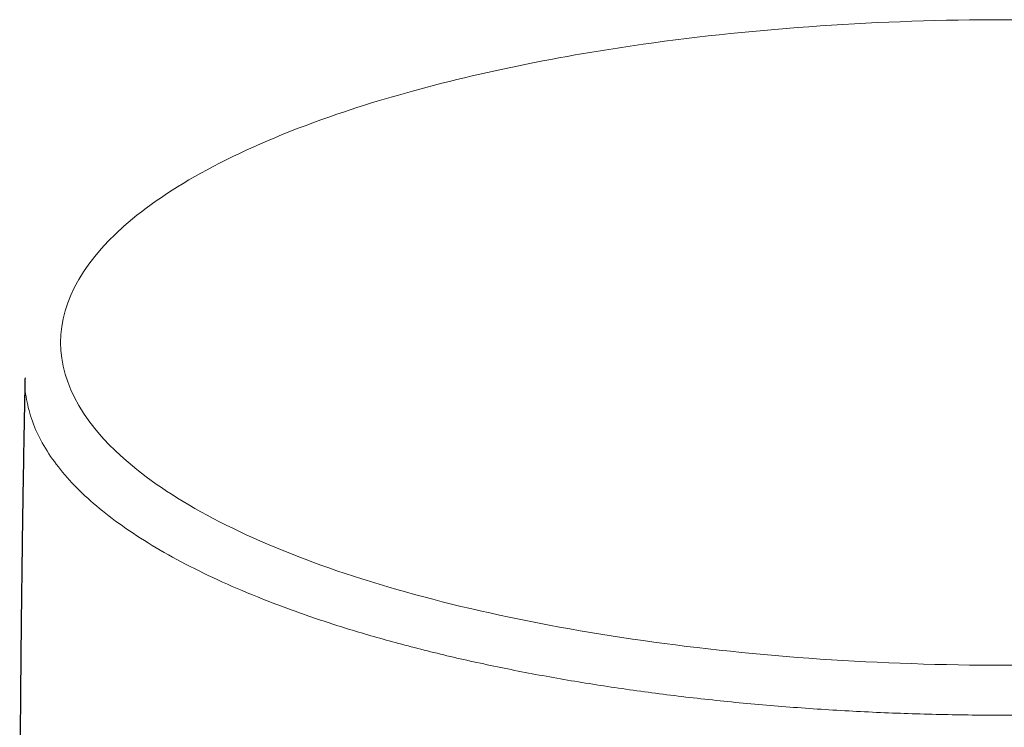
# Model space of a CAD drawing. Header units: millimetres. Extents: x 8 to 450, y 12 to 574.
# Tile 1 of 256: x 185 to 232, y 232 to 266. Entities that reach past the tile are written whole.
import ezdxf

# ---------------------------------------------------------------- set-up
doc = ezdxf.new("R2010")
doc.units = ezdxf.units.MM

msp = doc.modelspace()

# ---------------------------------------------------------------- linework, layer by layer
at = {"color": 252, "linetype": 'Continuous', "lineweight": 0}
for points, knots in [([(211.302, 264.411), (212.373, 264.598), (218.88, 265.626), (226.041, 266.114), (232, 266.114), (237.959, 266.114), (245.12, 265.626), (251.627, 264.598), (252.698, 264.411)], [5.8112328, 5.8112328, 5.8112328, 5.8112328, 5.8904862, 6.2831853, 6.2831853, 6.2831853, 6.6758844, 6.7551379, 6.7551379, 6.7551379, 6.7551379]), ([(186.473, 250.542), (186.473, 252.58), (188.843, 256.656), (198.288, 261.491), (207.068, 263.671), (211.303, 264.411)], [0.471953, 0.471953, 0.471953, 0.471953, 0.864652, 1.257351, 1.570796, 1.570796, 1.570796, 1.570796]), ([(184.768, 248.833), (184.764, 248.795), (184.723, 248.404), (184.837, 247.66), (185.124, 246.607), (185.633, 245.563), (186.334, 244.533), (187.232, 243.52), (188.322, 242.53), (189.599, 241.566), (191.057, 240.633), (192.691, 239.734), (194.493, 238.874), (196.455, 238.056), (198.57, 237.284), (200.828, 236.561), (203.22, 235.89), (205.734, 235.273), (208.362, 234.715), (211.09, 234.216), (213.908, 233.779), (216.803, 233.406), (219.764, 233.099), (222.777, 232.859), (225.829, 232.687), (228.908, 232.583), (232, 232.548), (235.092, 232.583), (238.171, 232.687), (241.223, 232.859), (244.236, 233.099), (247.197, 233.406), (250.092, 233.779), (252.91, 234.216), (255.638, 234.715), (258.266, 235.273), (260.78, 235.89), (263.172, 236.561), (265.43, 237.284), (267.545, 238.056), (269.507, 238.874), (271.309, 239.734), (272.943, 240.633), (274.401, 241.566), (275.678, 242.53), (276.768, 243.52), (277.666, 244.533), (278.367, 245.563), (278.876, 246.607), (279.163, 247.66), (279.277, 248.404), (279.236, 248.795), (279.232, 248.833)], [0, 0, 0, 0, 0.002258, 0.022998, 0.043737, 0.064476, 0.085215, 0.105955, 0.126694, 0.147433, 0.168172, 0.188912, 0.209651, 0.23039, 0.251129, 0.271868, 0.292608, 0.313347, 0.334086, 0.354825, 0.375565, 0.396304, 0.417043, 0.437782, 0.458522, 0.479261, 0.5, 0.520739, 0.541478, 0.562218, 0.582957, 0.603696, 0.624435, 0.645175, 0.665914, 0.686653, 0.707392, 0.728132, 0.748871, 0.76961, 0.790349, 0.811088, 0.831828, 0.852567, 0.873306, 0.894045, 0.914785, 0.935524, 0.956263, 0.977002, 0.997742, 1, 1, 1, 1])]:
    msp.add_open_spline(points, degree=3, knots=knots, dxfattribs=at)
msp.add_open_spline([(277.527, 250.542), (277.527, 248.504), (275.157, 244.428), (265.031, 239.245), (249.876, 235.782), (232, 234.566), (214.124, 235.782), (198.969, 239.245), (188.843, 244.428), (186.473, 248.504), (186.473, 250.542)], degree=3, dxfattribs=at)
at = {"color": 7, "linetype": 'Continuous', "lineweight": 30}
msp.add_open_spline([(184.758, 248.831), (184.756, 248.733), (184.742, 248.072), (184.719, 246.849), (184.688, 245.159), (184.66, 243.47), (184.634, 241.781), (184.61, 240.092), (184.589, 238.402), (184.57, 236.713), (184.553, 235.023), (184.538, 233.334), (184.526, 231.645), (184.516, 229.955), (184.509, 228.266), (184.504, 226.749), (184.502, 225.795), (184.502, 225.404)], degree=3, knots=[0, 0, 0, 0, 0.012511, 0.084623, 0.156734, 0.228846, 0.300958, 0.37307, 0.445181, 0.517293, 0.589405, 0.661516, 0.733628, 0.805739, 0.877851, 0.949962, 1, 1, 1, 1], dxfattribs=at)

doc.saveas('drawing.dxf')
